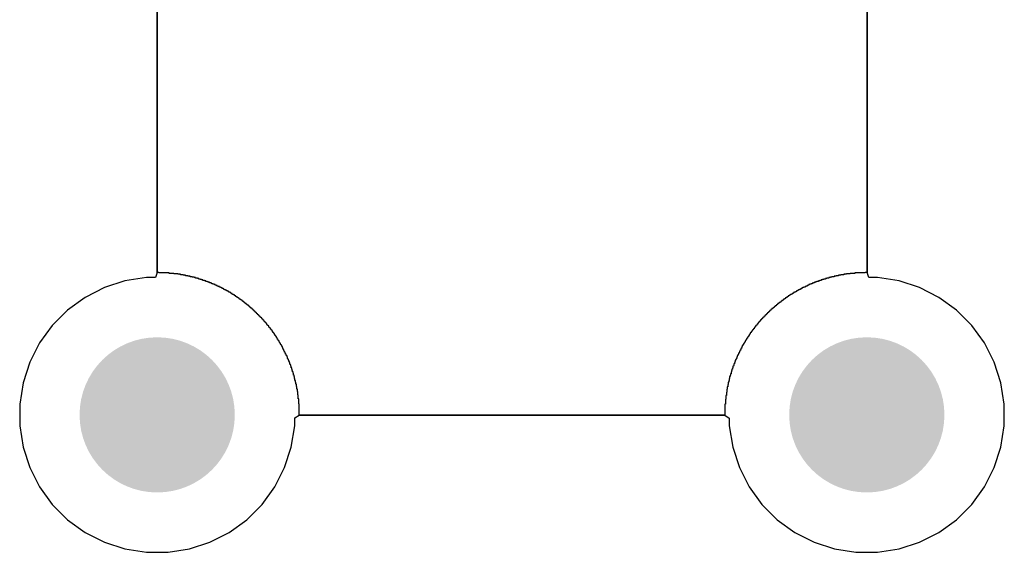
# Model space of a CAD drawing. Header units: inches. Extents: x 0 to 140, y 0 to 140.
# Tile 17 of 20: x 83 to 105, y 67 to 79. Entities that reach past the tile are written whole.
import ezdxf

# ---------------------------------------------------------------- set-up
doc = ezdxf.new("R2010")
doc.units = ezdxf.units.IN
doc.layers.add('BOTTOM', color=5, linetype='Continuous')
doc.layers.add('Pad Holes', color=156, linetype='Continuous')

msp = doc.modelspace()

# ---------------------------------------------------------------- hatches: boundary and pattern name
at = {"layer": 'BOTTOM'}
h = msp.add_hatch(color=5, dxfattribs=at)
edge = h.paths.add_edge_path()
edge.add_arc((86, 70), 1.5, 0, 360)
h = msp.add_hatch(color=5, dxfattribs=at)
edge = h.paths.add_edge_path()
edge.add_arc((102, 70), 1.5, 0, 360)
at = {"layer": 'Pad Holes'}
h = msp.add_hatch(color=7, dxfattribs=at)
edge = h.paths.add_edge_path()
edge.add_arc((86, 70), 1.75, 0, 360)
h = msp.add_hatch(color=7, dxfattribs=at)
edge = h.paths.add_edge_path()
edge.add_arc((102, 70), 1.75, 0, 360)

# ---------------------------------------------------------------- linework, layer by layer
at = {"layer": 'BOTTOM'}
for p, q in [((85.996, 73.212), (85.996, 86.007)), ((85.996, 86.007), (85.996, 73.227)), ((102.008, 86.007), (102.008, 73.212)), ((102.008, 73.227), (102.008, 86.007)), ((85.756, 73.1), (85.274, 73.023)), ((85.96, 73.1), (85.756, 73.1)), ((85.996, 73.212), (85.96, 73.1)), ((85.996, 73.227), (85.996, 73.212)), ((86.038, 73.212), (85.996, 73.212)), ((86.038, 73.201), (86.038, 73.212)), ((86.271, 73.201), (86.038, 73.201)), ((86.271, 73.191), (86.271, 73.201)), ((86.377, 73.191), (86.271, 73.191)), ((86.377, 73.18), (86.377, 73.191)), ((86.462, 73.18), (86.377, 73.18)), ((86.462, 73.17), (86.462, 73.18)), ((86.525, 73.17), (86.462, 73.17)), ((86.525, 73.159), (86.525, 73.17)), ((86.589, 73.159), (86.525, 73.159)), ((86.589, 73.148), (86.589, 73.159)), ((86.641, 73.148), (86.589, 73.148)), ((86.641, 73.138), (86.641, 73.148)), ((86.694, 73.138), (86.641, 73.138)), ((86.694, 73.127), (86.694, 73.138)), ((86.747, 73.127), (86.694, 73.127)), ((86.747, 73.117), (86.747, 73.127)), ((86.79, 73.117), (86.747, 73.117)), ((86.79, 73.106), (86.79, 73.117)), ((86.832, 73.106), (86.79, 73.106)), ((86.832, 73.095), (86.832, 73.106)), ((86.864, 73.095), (86.832, 73.095)), ((86.864, 73.085), (86.864, 73.095)), ((86.906, 73.085), (86.864, 73.085)), ((86.906, 73.074), (86.906, 73.085)), ((86.938, 73.074), (86.906, 73.074)), ((86.938, 73.064), (86.938, 73.074)), ((86.97, 73.064), (86.938, 73.064)), ((86.97, 73.053), (86.97, 73.064)), ((87.001, 73.053), (86.97, 73.053)), ((87.001, 73.043), (87.001, 73.053)), ((87.033, 73.043), (87.001, 73.043)), ((87.033, 73.032), (87.033, 73.043)), ((101.002, 73.043), (100.971, 73.043)), ((100.971, 73.043), (100.971, 73.032)), ((101.034, 73.053), (101.002, 73.053)), ((101.002, 73.053), (101.002, 73.043)), ((101.066, 73.064), (101.034, 73.064)), ((101.034, 73.064), (101.034, 73.053)), ((101.098, 73.074), (101.066, 73.074)), ((101.066, 73.074), (101.066, 73.064)), ((101.14, 73.085), (101.098, 73.085)), ((101.098, 73.085), (101.098, 73.074)), ((101.182, 73.095), (101.14, 73.095)), ((101.14, 73.095), (101.14, 73.085)), ((101.214, 73.106), (101.182, 73.106)), ((101.182, 73.106), (101.182, 73.095)), ((101.267, 73.117), (101.214, 73.117)), ((101.214, 73.117), (101.214, 73.106)), ((101.309, 73.127), (101.267, 73.127)), ((101.267, 73.127), (101.267, 73.117)), ((101.33, 73.138), (101.309, 73.138)), ((101.309, 73.138), (101.309, 73.127)), ((101.341, 73.138), (101.33, 73.138)), ((101.362, 73.138), (101.341, 73.138)), ((101.415, 73.148), (101.362, 73.148)), ((101.362, 73.148), (101.362, 73.138)), ((101.479, 73.159), (101.415, 73.159)), ((101.415, 73.159), (101.415, 73.148)), ((101.542, 73.17), (101.479, 73.17)), ((101.479, 73.17), (101.479, 73.159)), ((101.627, 73.18), (101.542, 73.18)), ((101.542, 73.18), (101.542, 73.17)), ((101.733, 73.191), (101.627, 73.191)), ((101.627, 73.191), (101.627, 73.18)), ((101.965, 73.201), (101.733, 73.201)), ((101.733, 73.201), (101.733, 73.191)), ((102.008, 73.212), (101.965, 73.212)), ((101.965, 73.212), (101.965, 73.201)), ((102.008, 73.212), (102.008, 73.227)), ((102.044, 73.1), (102.008, 73.212)), ((102.244, 73.1), (102.044, 73.1)), ((102.726, 73.023), (102.244, 73.1)), ((84.81, 72.873), (84.375, 72.651)), ((85.274, 73.023), (84.81, 72.873)), ((87.065, 73.032), (87.033, 73.032)), ((87.065, 73.021), (87.065, 73.032)), ((87.097, 73.021), (87.065, 73.021)), ((87.097, 73.011), (87.097, 73.021)), ((87.128, 73.011), (87.097, 73.011)), ((87.128, 73), (87.128, 73.011)), ((87.149, 73), (87.128, 73)), ((87.149, 72.99), (87.149, 73)), ((87.181, 72.99), (87.149, 72.99)), ((87.181, 72.979), (87.181, 72.99)), ((87.213, 72.979), (87.181, 72.979)), ((87.213, 72.968), (87.213, 72.979)), ((87.234, 72.968), (87.213, 72.968)), ((87.234, 72.958), (87.234, 72.968)), ((87.255, 72.958), (87.234, 72.958)), ((87.255, 72.947), (87.255, 72.958)), ((87.287, 72.947), (87.255, 72.947)), ((87.287, 72.937), (87.287, 72.947)), ((87.308, 72.937), (87.287, 72.937)), ((87.308, 72.926), (87.308, 72.937)), ((87.329, 72.926), (87.308, 72.926)), ((87.329, 72.916), (87.329, 72.926)), ((87.351, 72.916), (87.329, 72.916)), ((87.351, 72.905), (87.351, 72.916)), ((87.372, 72.905), (87.351, 72.905)), ((87.372, 72.894), (87.372, 72.905)), ((87.403, 72.894), (87.372, 72.894)), ((87.403, 72.884), (87.403, 72.894)), ((87.425, 72.884), (87.403, 72.884)), ((87.425, 72.873), (87.425, 72.884)), ((87.446, 72.873), (87.425, 72.873)), ((87.446, 72.863), (87.446, 72.873)), ((87.467, 72.863), (87.446, 72.863)), ((87.467, 72.852), (87.467, 72.863)), ((87.488, 72.852), (87.467, 72.852)), ((87.488, 72.841), (87.488, 72.852)), ((87.499, 72.841), (87.488, 72.841)), ((87.499, 72.831), (87.499, 72.841)), ((87.52, 72.831), (87.499, 72.831)), ((87.52, 72.82), (87.52, 72.831)), ((87.541, 72.82), (87.52, 72.82)), ((87.541, 72.81), (87.541, 72.82)), ((100.484, 72.82), (100.463, 72.82)), ((100.463, 72.82), (100.463, 72.81)), ((100.505, 72.831), (100.484, 72.831)), ((100.484, 72.831), (100.484, 72.82)), ((100.526, 72.841), (100.505, 72.841)), ((100.505, 72.841), (100.505, 72.831)), ((100.537, 72.852), (100.526, 72.852)), ((100.526, 72.852), (100.526, 72.841)), ((100.558, 72.863), (100.537, 72.863)), ((100.537, 72.863), (100.537, 72.852)), ((100.579, 72.873), (100.558, 72.873)), ((100.558, 72.873), (100.558, 72.863)), ((100.611, 72.884), (100.579, 72.884)), ((100.579, 72.884), (100.579, 72.873)), ((100.632, 72.894), (100.611, 72.894)), ((100.611, 72.894), (100.611, 72.884)), ((100.653, 72.905), (100.632, 72.905)), ((100.632, 72.905), (100.632, 72.894)), ((100.674, 72.916), (100.653, 72.916)), ((100.653, 72.916), (100.653, 72.905)), ((100.695, 72.926), (100.674, 72.926)), ((100.674, 72.926), (100.674, 72.916)), ((100.717, 72.937), (100.695, 72.937)), ((100.695, 72.937), (100.695, 72.926)), ((100.748, 72.947), (100.717, 72.947)), ((100.717, 72.947), (100.717, 72.937)), ((100.77, 72.958), (100.748, 72.958)), ((100.748, 72.958), (100.748, 72.947)), ((100.801, 72.968), (100.77, 72.968)), ((100.77, 72.968), (100.77, 72.958)), ((100.822, 72.979), (100.801, 72.979)), ((100.801, 72.979), (100.801, 72.968)), ((100.854, 72.99), (100.822, 72.99)), ((100.822, 72.99), (100.822, 72.979)), ((100.875, 73), (100.854, 73)), ((100.854, 73), (100.854, 72.99)), ((100.907, 73.011), (100.875, 73.011)), ((100.875, 73.011), (100.875, 73)), ((100.939, 73.021), (100.907, 73.021)), ((100.907, 73.021), (100.907, 73.011)), ((100.971, 73.032), (100.939, 73.032)), ((100.939, 73.032), (100.939, 73.021)), ((103.19, 72.873), (102.726, 73.023)), ((103.625, 72.651), (103.19, 72.873)), ((84.375, 72.651), (83.981, 72.364)), ((87.562, 72.81), (87.541, 72.81)), ((87.562, 72.799), (87.562, 72.81)), ((87.583, 72.799), (87.562, 72.799)), ((87.583, 72.789), (87.583, 72.799)), ((87.605, 72.789), (87.583, 72.789)), ((87.605, 72.778), (87.605, 72.789)), ((87.615, 72.778), (87.605, 72.778)), ((87.615, 72.767), (87.615, 72.778)), ((87.636, 72.767), (87.615, 72.767)), ((87.636, 72.757), (87.636, 72.767)), ((87.657, 72.757), (87.636, 72.757)), ((87.657, 72.746), (87.657, 72.757)), ((87.668, 72.746), (87.657, 72.746)), ((87.668, 72.736), (87.668, 72.746)), ((87.689, 72.736), (87.668, 72.736)), ((87.689, 72.725), (87.689, 72.736)), ((87.7, 72.725), (87.689, 72.725)), ((87.7, 72.715), (87.7, 72.725)), ((87.721, 72.715), (87.7, 72.715)), ((87.721, 72.704), (87.721, 72.715)), ((87.742, 72.704), (87.721, 72.704)), ((87.742, 72.693), (87.742, 72.704)), ((87.753, 72.693), (87.742, 72.693)), ((87.753, 72.683), (87.753, 72.693)), ((87.774, 72.683), (87.753, 72.683)), ((87.774, 72.672), (87.774, 72.683)), ((87.784, 72.672), (87.774, 72.672)), ((87.784, 72.662), (87.784, 72.672)), ((87.806, 72.662), (87.784, 72.662)), ((87.806, 72.651), (87.806, 72.662)), ((87.816, 72.651), (87.806, 72.651)), ((87.816, 72.64), (87.816, 72.651)), ((87.837, 72.64), (87.816, 72.64)), ((87.837, 72.63), (87.837, 72.64)), ((87.848, 72.63), (87.837, 72.63)), ((87.848, 72.619), (87.848, 72.63)), ((87.859, 72.619), (87.848, 72.619)), ((87.859, 72.609), (87.859, 72.619)), ((87.88, 72.609), (87.859, 72.609)), ((87.88, 72.598), (87.88, 72.609)), ((87.89, 72.598), (87.88, 72.598)), ((87.89, 72.588), (87.89, 72.598)), ((100.124, 72.598), (100.113, 72.598)), ((100.113, 72.598), (100.113, 72.588)), ((100.145, 72.609), (100.124, 72.609)), ((100.124, 72.609), (100.124, 72.598)), ((100.156, 72.619), (100.145, 72.619)), ((100.145, 72.619), (100.145, 72.609)), ((100.166, 72.63), (100.156, 72.63)), ((100.156, 72.63), (100.156, 72.619)), ((100.187, 72.64), (100.166, 72.64)), ((100.166, 72.64), (100.166, 72.63)), ((100.198, 72.651), (100.187, 72.651)), ((100.187, 72.651), (100.187, 72.64)), ((100.219, 72.662), (100.198, 72.662)), ((100.198, 72.662), (100.198, 72.651)), ((100.23, 72.672), (100.219, 72.672)), ((100.219, 72.672), (100.219, 72.662)), ((100.251, 72.683), (100.23, 72.683)), ((100.23, 72.683), (100.23, 72.672)), ((100.262, 72.693), (100.251, 72.693)), ((100.251, 72.693), (100.251, 72.683)), ((100.283, 72.704), (100.262, 72.704)), ((100.262, 72.704), (100.262, 72.693)), ((100.304, 72.715), (100.283, 72.715)), ((100.283, 72.715), (100.283, 72.704)), ((100.314, 72.725), (100.304, 72.725)), ((100.304, 72.725), (100.304, 72.715)), ((100.336, 72.736), (100.314, 72.736)), ((100.314, 72.736), (100.314, 72.725)), ((100.346, 72.746), (100.336, 72.746)), ((100.336, 72.746), (100.336, 72.736)), ((100.367, 72.757), (100.346, 72.757)), ((100.346, 72.757), (100.346, 72.746)), ((100.389, 72.767), (100.367, 72.767)), ((100.367, 72.767), (100.367, 72.757)), ((100.41, 72.778), (100.389, 72.778)), ((100.389, 72.778), (100.389, 72.767)), ((100.42, 72.789), (100.41, 72.789)), ((100.41, 72.789), (100.41, 72.778)), ((100.441, 72.799), (100.42, 72.799)), ((100.42, 72.799), (100.42, 72.789)), ((100.463, 72.81), (100.441, 72.81)), ((100.441, 72.81), (100.441, 72.799)), ((104.02, 72.364), (103.625, 72.651)), ((87.911, 72.588), (87.89, 72.588)), ((87.911, 72.577), (87.911, 72.588)), ((87.922, 72.577), (87.911, 72.577)), ((87.922, 72.566), (87.922, 72.577)), ((87.933, 72.566), (87.922, 72.566)), ((87.933, 72.556), (87.933, 72.566)), ((87.954, 72.556), (87.933, 72.556)), ((87.954, 72.545), (87.954, 72.556)), ((87.964, 72.545), (87.954, 72.545)), ((87.964, 72.535), (87.964, 72.545)), ((87.975, 72.535), (87.964, 72.535)), ((87.975, 72.524), (87.975, 72.535)), ((87.986, 72.524), (87.975, 72.524)), ((87.986, 72.513), (87.986, 72.524)), ((88.007, 72.513), (87.986, 72.513)), ((88.007, 72.503), (88.007, 72.513)), ((88.017, 72.503), (88.007, 72.503)), ((88.017, 72.492), (88.017, 72.503)), ((88.028, 72.492), (88.017, 72.492)), ((88.028, 72.482), (88.028, 72.492)), ((88.038, 72.482), (88.028, 72.482)), ((88.038, 72.471), (88.038, 72.482)), ((88.06, 72.471), (88.038, 72.471)), ((88.06, 72.461), (88.06, 72.471)), ((88.07, 72.461), (88.06, 72.461)), ((88.07, 72.45), (88.07, 72.461)), ((88.081, 72.45), (88.07, 72.45)), ((88.081, 72.439), (88.081, 72.45)), ((88.091, 72.439), (88.081, 72.439)), ((88.091, 72.429), (88.091, 72.439)), ((88.102, 72.429), (88.091, 72.429)), ((88.102, 72.418), (88.102, 72.429)), ((88.112, 72.418), (88.102, 72.418)), ((88.112, 72.408), (88.112, 72.418)), ((88.134, 72.408), (88.112, 72.408)), ((88.134, 72.397), (88.134, 72.408)), ((88.144, 72.397), (88.134, 72.397)), ((88.144, 72.386), (88.144, 72.397)), ((88.155, 72.386), (88.144, 72.386)), ((88.155, 72.376), (88.155, 72.386)), ((88.165, 72.376), (88.155, 72.376)), ((88.165, 72.365), (88.165, 72.376)), ((99.849, 72.376), (99.838, 72.376)), ((99.838, 72.376), (99.838, 72.365)), ((99.859, 72.386), (99.849, 72.386)), ((99.849, 72.386), (99.849, 72.376)), ((99.881, 72.397), (99.859, 72.397)), ((99.859, 72.397), (99.859, 72.386)), ((99.891, 72.408), (99.881, 72.408)), ((99.881, 72.408), (99.881, 72.397)), ((99.902, 72.418), (99.891, 72.418)), ((99.891, 72.418), (99.891, 72.408)), ((99.912, 72.429), (99.902, 72.429)), ((99.902, 72.429), (99.902, 72.418)), ((99.923, 72.439), (99.912, 72.439)), ((99.912, 72.439), (99.912, 72.429)), ((99.933, 72.45), (99.923, 72.45)), ((99.923, 72.45), (99.923, 72.439)), ((99.955, 72.461), (99.933, 72.461)), ((99.933, 72.461), (99.933, 72.45)), ((99.965, 72.471), (99.955, 72.471)), ((99.955, 72.471), (99.955, 72.461)), ((99.976, 72.482), (99.965, 72.482)), ((99.965, 72.482), (99.965, 72.471)), ((99.986, 72.492), (99.976, 72.492)), ((99.976, 72.492), (99.976, 72.482)), ((99.997, 72.503), (99.986, 72.503)), ((99.986, 72.503), (99.986, 72.492)), ((100.018, 72.513), (99.997, 72.513)), ((99.997, 72.513), (99.997, 72.503)), ((100.029, 72.524), (100.018, 72.524)), ((100.018, 72.524), (100.018, 72.513)), ((100.039, 72.535), (100.029, 72.535)), ((100.029, 72.535), (100.029, 72.524)), ((100.06, 72.545), (100.039, 72.545)), ((100.039, 72.545), (100.039, 72.535)), ((100.071, 72.556), (100.06, 72.556)), ((100.06, 72.556), (100.06, 72.545)), ((100.082, 72.566), (100.071, 72.566)), ((100.071, 72.566), (100.071, 72.556)), ((100.103, 72.577), (100.082, 72.577)), ((100.082, 72.577), (100.082, 72.566)), ((100.113, 72.588), (100.103, 72.588)), ((100.103, 72.588), (100.103, 72.577)), ((83.981, 72.364), (83.635, 72.019)), ((88.176, 72.365), (88.165, 72.365)), ((88.176, 72.355), (88.176, 72.365)), ((88.187, 72.355), (88.176, 72.355)), ((88.187, 72.344), (88.187, 72.355)), ((88.197, 72.344), (88.187, 72.344)), ((88.197, 72.334), (88.197, 72.344)), ((88.208, 72.334), (88.197, 72.334)), ((88.208, 72.323), (88.208, 72.334)), ((88.218, 72.323), (88.208, 72.323)), ((88.218, 72.312), (88.218, 72.323)), ((88.229, 72.312), (88.218, 72.312)), ((88.229, 72.302), (88.229, 72.312)), ((88.239, 72.302), (88.229, 72.302)), ((88.239, 72.291), (88.239, 72.302)), ((88.25, 72.291), (88.239, 72.291)), ((88.25, 72.281), (88.25, 72.291)), ((88.261, 72.281), (88.25, 72.281)), ((88.261, 72.27), (88.261, 72.281)), ((88.271, 72.27), (88.261, 72.27)), ((88.271, 72.259), (88.271, 72.27)), ((88.282, 72.259), (88.271, 72.259)), ((88.282, 72.249), (88.282, 72.259)), ((88.292, 72.249), (88.282, 72.249)), ((88.292, 72.238), (88.292, 72.249)), ((88.303, 72.238), (88.292, 72.238)), ((88.303, 72.228), (88.303, 72.238)), ((88.314, 72.228), (88.303, 72.228)), ((88.314, 72.217), (88.314, 72.228)), ((88.324, 72.217), (88.314, 72.217)), ((88.324, 72.207), (88.324, 72.217)), ((88.335, 72.207), (88.324, 72.207)), ((88.335, 72.196), (88.335, 72.207)), ((88.345, 72.196), (88.335, 72.196)), ((88.345, 72.185), (88.345, 72.196)), ((88.356, 72.185), (88.345, 72.185)), ((88.356, 72.175), (88.356, 72.185)), ((88.366, 72.175), (88.356, 72.175)), ((88.366, 72.164), (88.366, 72.175)), ((88.377, 72.164), (88.366, 72.164)), ((88.377, 72.154), (88.377, 72.164)), ((88.388, 72.154), (88.377, 72.154)), ((88.388, 72.143), (88.388, 72.154)), ((99.627, 72.154), (99.616, 72.154)), ((99.616, 72.154), (99.616, 72.143)), ((99.637, 72.164), (99.627, 72.164)), ((99.627, 72.164), (99.627, 72.154)), ((99.648, 72.175), (99.637, 72.175)), ((99.637, 72.175), (99.637, 72.164)), ((99.658, 72.185), (99.648, 72.185)), ((99.648, 72.185), (99.648, 72.175)), ((99.669, 72.196), (99.658, 72.196)), ((99.658, 72.196), (99.658, 72.185)), ((99.68, 72.207), (99.669, 72.207)), ((99.669, 72.207), (99.669, 72.196)), ((99.69, 72.217), (99.68, 72.217)), ((99.68, 72.217), (99.68, 72.207)), ((99.701, 72.228), (99.69, 72.228)), ((99.69, 72.228), (99.69, 72.217)), ((99.711, 72.238), (99.701, 72.238)), ((99.701, 72.238), (99.701, 72.228)), ((99.722, 72.249), (99.711, 72.249)), ((99.711, 72.249), (99.711, 72.238)), ((99.732, 72.259), (99.722, 72.259)), ((99.722, 72.259), (99.722, 72.249)), ((99.743, 72.27), (99.732, 72.27)), ((99.732, 72.27), (99.732, 72.259)), ((99.754, 72.281), (99.743, 72.281)), ((99.743, 72.281), (99.743, 72.27)), ((99.764, 72.291), (99.754, 72.291)), ((99.754, 72.291), (99.754, 72.281)), ((99.775, 72.302), (99.764, 72.302)), ((99.764, 72.302), (99.764, 72.291)), ((99.785, 72.312), (99.775, 72.312)), ((99.775, 72.312), (99.775, 72.302)), ((99.796, 72.323), (99.785, 72.323)), ((99.785, 72.323), (99.785, 72.312)), ((99.807, 72.334), (99.796, 72.334)), ((99.796, 72.334), (99.796, 72.323)), ((99.817, 72.344), (99.807, 72.344)), ((99.807, 72.344), (99.807, 72.334)), ((99.828, 72.355), (99.817, 72.355)), ((99.817, 72.355), (99.817, 72.344)), ((99.838, 72.365), (99.828, 72.365)), ((99.828, 72.365), (99.828, 72.355)), ((104.365, 72.019), (104.02, 72.364)), ((83.635, 72.019), (83.349, 71.624)), ((88.398, 72.143), (88.388, 72.143)), ((88.398, 72.132), (88.398, 72.143)), ((88.409, 72.132), (88.398, 72.132)), ((88.409, 72.111), (88.409, 72.132)), ((88.419, 72.111), (88.409, 72.111)), ((88.419, 72.101), (88.419, 72.111)), ((88.43, 72.101), (88.419, 72.101)), ((88.43, 72.09), (88.43, 72.101)), ((88.441, 72.09), (88.43, 72.09)), ((88.441, 72.08), (88.441, 72.09)), ((88.451, 72.08), (88.441, 72.08)), ((88.451, 72.069), (88.451, 72.08)), ((88.462, 72.069), (88.451, 72.069)), ((88.462, 72.058), (88.462, 72.069)), ((88.472, 72.058), (88.462, 72.058)), ((88.472, 72.037), (88.472, 72.058)), ((88.483, 72.037), (88.472, 72.037)), ((88.483, 72.027), (88.483, 72.037)), ((88.493, 72.027), (88.483, 72.027)), ((88.493, 72.016), (88.493, 72.027)), ((88.504, 72.016), (88.493, 72.016)), ((88.504, 72.005), (88.504, 72.016)), ((88.515, 72.005), (88.504, 72.005)), ((88.515, 71.984), (88.515, 72.005)), ((88.525, 71.984), (88.515, 71.984)), ((88.525, 71.974), (88.525, 71.984)), ((88.536, 71.974), (88.525, 71.974)), ((88.536, 71.963), (88.536, 71.974)), ((88.546, 71.963), (88.536, 71.963)), ((88.546, 71.953), (88.546, 71.963)), ((88.557, 71.953), (88.546, 71.953)), ((88.557, 71.931), (88.557, 71.953)), ((88.568, 71.931), (88.557, 71.931)), ((88.568, 71.921), (88.568, 71.931)), ((99.447, 71.931), (99.436, 71.931)), ((99.436, 71.931), (99.436, 71.921)), ((99.457, 71.942), (99.447, 71.942)), ((99.447, 71.942), (99.447, 71.931)), ((99.468, 71.963), (99.457, 71.963)), ((99.457, 71.963), (99.457, 71.942)), ((99.478, 71.974), (99.468, 71.974)), ((99.468, 71.974), (99.468, 71.963)), ((99.489, 71.984), (99.478, 71.984)), ((99.478, 71.984), (99.478, 71.974)), ((99.5, 72.005), (99.489, 72.005)), ((99.489, 72.005), (99.489, 71.984)), ((99.51, 72.016), (99.5, 72.016)), ((99.5, 72.016), (99.5, 72.005)), ((99.521, 72.027), (99.51, 72.027)), ((99.51, 72.027), (99.51, 72.016)), ((99.531, 72.037), (99.521, 72.037)), ((99.521, 72.037), (99.521, 72.027)), ((99.542, 72.048), (99.531, 72.048)), ((99.531, 72.048), (99.531, 72.037)), ((99.553, 72.069), (99.542, 72.069)), ((99.542, 72.069), (99.542, 72.048)), ((99.563, 72.08), (99.553, 72.08)), ((99.553, 72.08), (99.553, 72.069)), ((99.574, 72.09), (99.563, 72.09)), ((99.563, 72.09), (99.563, 72.08)), ((99.584, 72.101), (99.574, 72.101)), ((99.574, 72.101), (99.574, 72.09)), ((99.595, 72.111), (99.584, 72.111)), ((99.584, 72.111), (99.584, 72.101)), ((99.605, 72.122), (99.595, 72.122)), ((99.595, 72.122), (99.595, 72.111)), ((99.616, 72.143), (99.605, 72.143)), ((99.605, 72.143), (99.605, 72.122)), ((104.651, 71.624), (104.365, 72.019)), ((88.578, 71.921), (88.568, 71.921)), ((88.578, 71.91), (88.578, 71.921)), ((88.589, 71.91), (88.578, 71.91)), ((88.589, 71.889), (88.589, 71.91)), ((88.599, 71.889), (88.589, 71.889)), ((88.599, 71.878), (88.599, 71.889)), ((88.61, 71.878), (88.599, 71.878)), ((88.61, 71.857), (88.61, 71.878)), ((88.62, 71.857), (88.61, 71.857)), ((88.62, 71.847), (88.62, 71.857)), ((88.631, 71.847), (88.62, 71.847)), ((88.631, 71.836), (88.631, 71.847)), ((88.642, 71.836), (88.631, 71.836)), ((88.642, 71.815), (88.642, 71.836)), ((88.652, 71.815), (88.642, 71.815)), ((88.652, 71.804), (88.652, 71.815)), ((88.663, 71.804), (88.652, 71.804)), ((88.663, 71.783), (88.663, 71.804)), ((88.673, 71.783), (88.663, 71.783)), ((88.673, 71.773), (88.673, 71.783)), ((88.684, 71.773), (88.673, 71.773)), ((88.684, 71.751), (88.684, 71.773)), ((88.695, 71.751), (88.684, 71.751)), ((88.695, 71.741), (88.695, 71.751)), ((88.705, 71.741), (88.695, 71.741)), ((88.705, 71.72), (88.705, 71.741)), ((88.716, 71.72), (88.705, 71.72)), ((88.716, 71.699), (88.716, 71.72)), ((99.299, 71.72), (99.288, 71.72)), ((99.288, 71.72), (99.288, 71.699)), ((99.309, 71.73), (99.299, 71.73)), ((99.299, 71.73), (99.299, 71.72)), ((99.32, 71.751), (99.309, 71.751)), ((99.309, 71.751), (99.309, 71.73)), ((99.33, 71.762), (99.32, 71.762)), ((99.32, 71.762), (99.32, 71.751)), ((99.341, 71.783), (99.33, 71.783)), ((99.33, 71.783), (99.33, 71.762)), ((99.351, 71.794), (99.341, 71.794)), ((99.341, 71.794), (99.341, 71.783)), ((99.362, 71.815), (99.351, 71.815)), ((99.351, 71.815), (99.351, 71.794)), ((99.373, 71.826), (99.362, 71.826)), ((99.362, 71.826), (99.362, 71.815)), ((99.383, 71.847), (99.373, 71.847)), ((99.373, 71.847), (99.373, 71.826)), ((99.394, 71.857), (99.383, 71.857)), ((99.383, 71.857), (99.383, 71.847)), ((99.404, 71.878), (99.394, 71.878)), ((99.394, 71.878), (99.394, 71.857)), ((99.415, 71.889), (99.404, 71.889)), ((99.404, 71.889), (99.404, 71.878)), ((99.426, 71.9), (99.415, 71.9)), ((99.415, 71.9), (99.415, 71.889)), ((99.436, 71.921), (99.426, 71.921)), ((99.426, 71.921), (99.426, 71.9)), ((83.349, 71.624), (83.127, 71.19)), ((88.726, 71.699), (88.716, 71.699)), ((88.726, 71.688), (88.726, 71.699)), ((88.737, 71.688), (88.726, 71.688)), ((88.737, 71.667), (88.737, 71.688)), ((88.747, 71.667), (88.737, 71.667)), ((88.747, 71.646), (88.747, 71.667)), ((88.758, 71.646), (88.747, 71.646)), ((88.758, 71.635), (88.758, 71.646)), ((88.769, 71.635), (88.758, 71.635)), ((88.769, 71.614), (88.769, 71.635)), ((88.779, 71.614), (88.769, 71.614)), ((88.779, 71.593), (88.779, 71.614)), ((88.79, 71.593), (88.779, 71.593)), ((88.79, 71.582), (88.79, 71.593)), ((88.8, 71.582), (88.79, 71.582)), ((88.8, 71.561), (88.8, 71.582)), ((88.811, 71.561), (88.8, 71.561)), ((88.811, 71.54), (88.811, 71.561)), ((88.822, 71.54), (88.811, 71.54)), ((88.822, 71.519), (88.822, 71.54)), ((88.832, 71.519), (88.822, 71.519)), ((88.832, 71.497), (88.832, 71.519)), ((88.843, 71.497), (88.832, 71.497)), ((88.843, 71.476), (88.843, 71.497)), ((99.172, 71.497), (99.161, 71.497)), ((99.161, 71.497), (99.161, 71.476)), ((99.182, 71.519), (99.172, 71.519)), ((99.172, 71.519), (99.172, 71.497)), ((99.193, 71.54), (99.182, 71.54)), ((99.182, 71.54), (99.182, 71.519)), ((99.203, 71.561), (99.193, 71.561)), ((99.193, 71.561), (99.193, 71.54)), ((99.214, 71.572), (99.203, 71.572)), ((99.203, 71.572), (99.203, 71.561)), ((99.224, 71.593), (99.214, 71.593)), ((99.214, 71.593), (99.214, 71.572)), ((99.235, 71.614), (99.224, 71.614)), ((99.224, 71.614), (99.224, 71.593)), ((99.246, 71.635), (99.235, 71.635)), ((99.235, 71.635), (99.235, 71.614)), ((99.256, 71.646), (99.246, 71.646)), ((99.246, 71.646), (99.246, 71.635)), ((99.267, 71.667), (99.256, 71.667)), ((99.256, 71.667), (99.256, 71.646)), ((99.277, 71.688), (99.267, 71.688)), ((99.267, 71.688), (99.267, 71.667)), ((99.288, 71.699), (99.277, 71.699)), ((99.277, 71.699), (99.277, 71.688)), ((104.873, 71.19), (104.651, 71.624)), ((88.853, 71.476), (88.843, 71.476)), ((88.853, 71.455), (88.853, 71.476)), ((88.864, 71.455), (88.853, 71.455)), ((88.864, 71.434), (88.864, 71.455)), ((88.874, 71.434), (88.864, 71.434)), ((88.874, 71.413), (88.874, 71.434)), ((88.885, 71.413), (88.874, 71.413)), ((88.885, 71.392), (88.885, 71.413)), ((88.896, 71.392), (88.885, 71.392)), ((88.896, 71.37), (88.896, 71.392)), ((88.906, 71.37), (88.896, 71.37)), ((88.906, 71.349), (88.906, 71.37)), ((88.917, 71.349), (88.906, 71.349)), ((88.917, 71.328), (88.917, 71.349)), ((88.927, 71.328), (88.917, 71.328)), ((88.927, 71.307), (88.927, 71.328)), ((88.938, 71.307), (88.927, 71.307)), ((88.938, 71.275), (88.938, 71.307)), ((88.949, 71.275), (88.938, 71.275)), ((88.949, 71.254), (88.949, 71.275)), ((99.066, 71.275), (99.055, 71.275)), ((99.055, 71.275), (99.055, 71.254)), ((99.076, 71.307), (99.066, 71.307)), ((99.066, 71.307), (99.066, 71.275)), ((99.087, 71.328), (99.076, 71.328)), ((99.076, 71.328), (99.076, 71.307)), ((99.097, 71.349), (99.087, 71.349)), ((99.087, 71.349), (99.087, 71.328)), ((99.108, 71.37), (99.097, 71.37)), ((99.097, 71.37), (99.097, 71.349)), ((99.119, 71.392), (99.108, 71.392)), ((99.108, 71.392), (99.108, 71.37)), ((99.129, 71.413), (99.119, 71.413)), ((99.119, 71.413), (99.119, 71.392)), ((99.14, 71.434), (99.129, 71.434)), ((99.129, 71.434), (99.129, 71.413)), ((99.15, 71.455), (99.14, 71.455)), ((99.14, 71.455), (99.14, 71.434)), ((99.161, 71.476), (99.15, 71.476)), ((99.15, 71.476), (99.15, 71.455)), ((83.127, 71.19), (82.976, 70.726)), ((88.959, 71.254), (88.949, 71.254)), ((88.959, 71.233), (88.959, 71.254)), ((88.97, 71.233), (88.959, 71.233)), ((88.97, 71.201), (88.97, 71.233)), ((88.98, 71.201), (88.97, 71.201)), ((88.98, 71.18), (88.98, 71.201)), ((88.991, 71.18), (88.98, 71.18)), ((88.991, 71.148), (88.991, 71.18)), ((89.001, 71.148), (88.991, 71.148)), ((89.001, 71.127), (89.001, 71.148)), ((89.012, 71.127), (89.001, 71.127)), ((89.012, 71.095), (89.012, 71.127)), ((89.023, 71.095), (89.012, 71.095)), ((89.023, 71.064), (89.023, 71.095)), ((89.033, 71.064), (89.023, 71.064)), ((89.033, 71.032), (89.033, 71.064)), ((98.981, 71.064), (98.97, 71.064)), ((98.97, 71.064), (98.97, 71.032)), ((98.992, 71.095), (98.981, 71.095)), ((98.981, 71.095), (98.981, 71.064)), ((99.002, 71.116), (98.992, 71.116)), ((98.992, 71.116), (98.992, 71.095)), ((99.013, 71.148), (99.002, 71.148)), ((99.002, 71.148), (99.002, 71.116)), ((99.023, 71.18), (99.013, 71.18)), ((99.013, 71.18), (99.013, 71.148)), ((99.034, 71.201), (99.023, 71.201)), ((99.023, 71.201), (99.023, 71.18)), ((99.045, 71.233), (99.034, 71.233)), ((99.034, 71.233), (99.034, 71.201)), ((99.055, 71.254), (99.045, 71.254)), ((99.045, 71.254), (99.045, 71.233)), ((105.024, 70.726), (104.873, 71.19)), ((89.044, 71.032), (89.033, 71.032)), ((89.044, 71), (89.044, 71.032)), ((89.054, 71), (89.044, 71)), ((89.054, 70.968), (89.054, 71)), ((89.065, 70.968), (89.054, 70.968)), ((89.065, 70.937), (89.065, 70.968)), ((89.076, 70.937), (89.065, 70.937)), ((89.076, 70.894), (89.076, 70.937)), ((89.086, 70.894), (89.076, 70.894)), ((89.086, 70.863), (89.086, 70.894)), ((89.097, 70.863), (89.086, 70.863)), ((89.097, 70.82), (89.097, 70.863)), ((89.107, 70.82), (89.097, 70.82)), ((89.107, 70.778), (89.107, 70.82)), ((98.907, 70.82), (98.896, 70.82)), ((98.896, 70.82), (98.896, 70.778)), ((98.918, 70.863), (98.907, 70.863)), ((98.907, 70.863), (98.907, 70.82)), ((98.928, 70.894), (98.918, 70.894)), ((98.918, 70.894), (98.918, 70.863)), ((98.939, 70.926), (98.928, 70.926)), ((98.928, 70.926), (98.928, 70.894)), ((98.949, 70.968), (98.939, 70.968)), ((98.939, 70.968), (98.939, 70.926)), ((98.96, 71), (98.949, 71)), ((98.949, 71), (98.949, 70.968)), ((98.97, 71.032), (98.96, 71.032)), ((98.96, 71.032), (98.96, 71)), ((82.976, 70.726), (82.9, 70.244)), ((89.118, 70.778), (89.107, 70.778)), ((89.118, 70.736), (89.118, 70.778)), ((89.128, 70.736), (89.118, 70.736)), ((89.128, 70.693), (89.128, 70.736)), ((89.139, 70.693), (89.128, 70.693)), ((89.139, 70.64), (89.139, 70.693)), ((89.15, 70.64), (89.139, 70.64)), ((89.15, 70.577), (89.15, 70.64)), ((98.865, 70.63), (98.854, 70.63)), ((98.854, 70.63), (98.854, 70.577)), ((98.875, 70.683), (98.865, 70.683)), ((98.865, 70.683), (98.865, 70.63)), ((98.886, 70.736), (98.875, 70.736)), ((98.875, 70.736), (98.875, 70.683)), ((98.896, 70.778), (98.886, 70.778)), ((98.886, 70.778), (98.886, 70.736)), ((105.1, 70.244), (105.024, 70.726)), ((89.16, 70.577), (89.15, 70.577)), ((89.16, 70.524), (89.16, 70.577)), ((89.171, 70.524), (89.16, 70.524)), ((89.171, 70.45), (89.171, 70.524)), ((89.181, 70.45), (89.171, 70.45)), ((89.181, 70.365), (89.181, 70.45)), ((98.833, 70.439), (98.822, 70.439)), ((98.822, 70.439), (98.822, 70.355)), ((98.843, 70.513), (98.833, 70.513)), ((98.833, 70.513), (98.833, 70.439)), ((98.854, 70.577), (98.843, 70.577)), ((98.843, 70.577), (98.843, 70.513)), ((82.9, 70.244), (82.9, 69.756)), ((89.192, 70.365), (89.181, 70.365)), ((89.192, 70.249), (89.192, 70.365)), ((89.203, 70.249), (89.192, 70.249)), ((89.203, 69.995), (89.203, 70.249)), ((98.812, 70.238), (98.801, 70.238)), ((98.801, 70.238), (98.801, 69.995)), ((98.822, 70.355), (98.812, 70.355)), ((98.812, 70.355), (98.812, 70.238)), ((105.1, 69.756), (105.1, 70.244)), ((89.1, 69.936), (89.203, 69.995)), ((89.1, 69.756), (89.1, 69.936)), ((98.801, 69.995), (89.203, 69.995)), ((89.203, 69.995), (89.227, 69.995)), ((89.227, 69.995), (98.773, 69.995)), ((98.773, 69.995), (98.801, 69.995)), ((98.801, 69.995), (98.9, 69.927)), ((82.9, 69.756), (82.976, 69.274)), ((89.024, 69.274), (89.1, 69.756)), ((98.9, 69.927), (98.9, 69.756)), ((98.9, 69.756), (98.976, 69.274)), ((105.024, 69.274), (105.1, 69.756)), ((82.976, 69.274), (83.127, 68.81)), ((88.873, 68.81), (89.024, 69.274)), ((98.976, 69.274), (99.127, 68.81)), ((104.873, 68.81), (105.024, 69.274)), ((83.127, 68.81), (83.349, 68.375)), ((88.651, 68.375), (88.873, 68.81)), ((99.127, 68.81), (99.349, 68.375)), ((104.651, 68.375), (104.873, 68.81)), ((83.349, 68.375), (83.635, 67.98)), ((88.365, 67.98), (88.651, 68.375)), ((99.349, 68.375), (99.635, 67.98)), ((104.365, 67.98), (104.651, 68.375)), ((83.635, 67.98), (83.981, 67.635)), ((88.02, 67.635), (88.365, 67.98)), ((99.635, 67.98), (99.981, 67.635)), ((104.02, 67.635), (104.365, 67.98)), ((83.981, 67.635), (84.375, 67.348)), ((87.625, 67.348), (88.02, 67.635)), ((99.981, 67.635), (100.375, 67.348)), ((103.625, 67.348), (104.02, 67.635)), ((84.375, 67.348), (84.81, 67.127)), ((87.19, 67.127), (87.625, 67.348)), ((100.375, 67.348), (100.81, 67.127)), ((103.19, 67.127), (103.625, 67.348)), ((84.81, 67.127), (85.274, 66.976)), ((86.726, 66.976), (87.19, 67.127)), ((100.81, 67.127), (101.274, 66.976)), ((102.726, 66.976), (103.19, 67.127)), ((85.274, 66.976), (85.756, 66.9)), ((85.756, 66.9), (86.244, 66.9)), ((86.244, 66.9), (86.726, 66.976)), ((101.274, 66.976), (101.756, 66.9)), ((101.756, 66.9), (102.244, 66.9)), ((102.244, 66.9), (102.726, 66.976))]:
    msp.add_line(p, q, dxfattribs=at)

doc.saveas('drawing.dxf')
